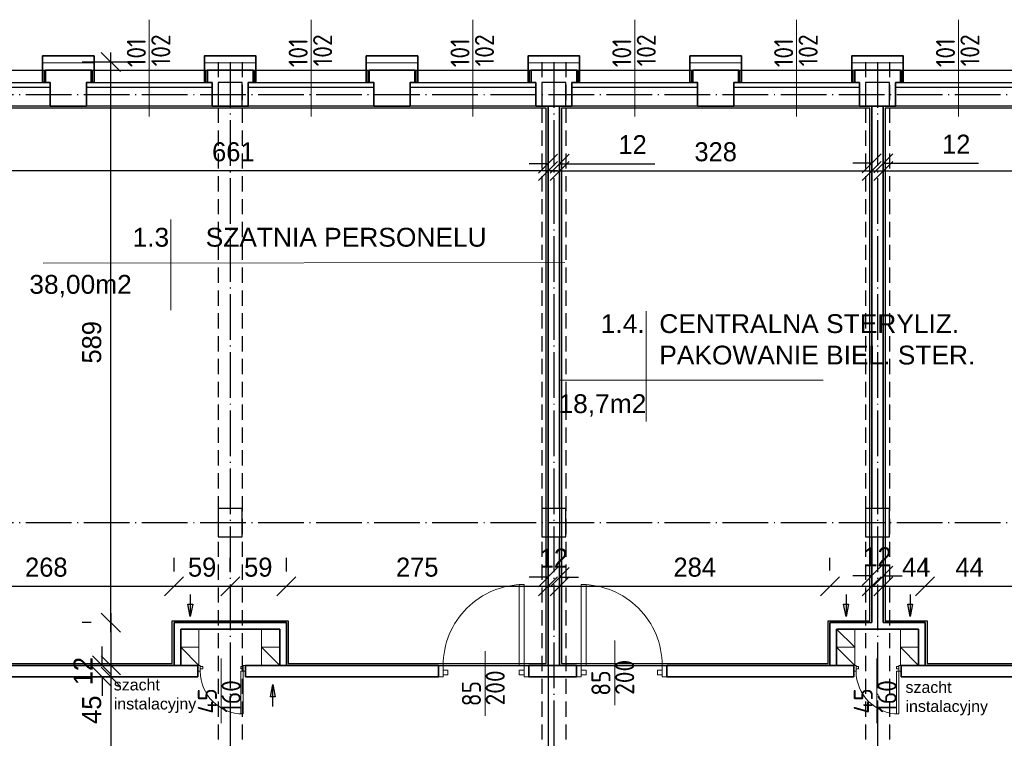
# Model space of a CAD drawing. Header units: millimetres. Extents: x -642 to 14033, y 1994 to 13520.
# Tile 9 of 72: x 1386 to 2420, y 11921 to 12676. Entities that reach past the tile are written whole.
import ezdxf

# ---------------------------------------------------------------- set-up
doc = ezdxf.new("R2010")
doc.units = ezdxf.units.MM
doc.linetypes.add('ACAD_ISO04W100', pattern=[30.5, 24, -3, 0.5, -3])
doc.linetypes.add('KRESKOWA_X2', pattern=[12, 8, -4])
for name, color, linetype, lineweight in [('drzwi', 140, 'Continuous', 13), ('KOMINY', 43, 'Continuous', 15), ('opisy drzwi', 40, 'Continuous', 13), ('opisy pom', 3, 'Continuous', 18), ('OPISY POM. 100', 150, 'Continuous', 20), ('opisy pom.50', 3, 'Continuous', 20), ('sciany', 4, 'Continuous', 35), ('słupy', 2, 'Continuous', 30), ('wymiary', 1, 'Continuous', 13), ('ściany-OCIEPLENIE', 201, 'Continuous', 9)]:
    doc.layers.add(name, color=color, linetype=linetype, lineweight=lineweight)
doc.layers.add('POWIERZCHNIA', color=123, linetype='Continuous', plot=False)
doc.styles.add('ISO', font='isocp.shx')
doc.styles.add('ROMANS', font='ROMANS')
doc.styles.add('SYSTEM', font='TXT')
doc.linetypes.add('BATTING', pattern='A,0.0001,-0.1,[134,ltypeshp.shx,S=0.1,R=0,X=-0.1,Y=0],-0.2,[134,ltypeshp.shx,S=0.1,R=180,X=0.1,Y=0],-0.1', length=0.4001)
doc.dimstyles.new('Jacek2', dxfattribs={"dimscale": 2, "dimtxt": 10, "dimasz": 10, "dimexe": 15, "dimexo": 15, "dimgap": 5, "dimtad": 1, "dimdec": 0, "dimzin": 0, "dimdsep": 46, "dimtxsty": 'Standard', "dimblk": 'OBLIQUE', "dimcen": 0, "dimdle": 5, "dimadec": 1, "dimazin": 0, "dimtfac": 1, "dimtdec": 0, "dimtofl": 0, "dimtmove": 0, "dimatfit": 3, "dimfxl": 1, "dimtolj": 1, "dimtzin": 0, "dimarcsym": 0})

# ---------------------------------------------------------------- blocks, each defined once
blk = doc.blocks.new('_OBLIQUE')
at = {"color": 0, "linetype": 'ByBlock'}
blk.add_line((-0.5, -0.5), (0.5, 0.5), dxfattribs=at)
blk = doc.blocks.new('*D16')
at = {"layer": 'Defpoints', "color": 0, "transparency": 16777216}
for p in [(1941.1, 12080.5), (1666.1, 12066.2), (1941.1, 12064.9)]:
    blk.add_point(p, dxfattribs=at)
at = {"layer": 'wymiary', "color": 0, "lineweight": -2, "transparency": 16777216}
for p, q in [((1666.1, 12096.2), (1666.1, 12110.5)), ((1941.1, 12094.9), (1941.1, 12110.5)), ((1656.1, 12080.5), (1951.1, 12080.5))]:
    blk.add_line(p, q, dxfattribs=at)
at = {"layer": 'wymiary', "color": 0, "lineweight": -2, "transparency": 16777216, "xscale": 20, "yscale": 20, "zscale": 20, "rotation": 180}
blk.add_blockref('_OBLIQUE', (1666.1, 12080.5), dxfattribs=at)
at = {"layer": 'wymiary', "color": 0, "lineweight": -2, "transparency": 16777216, "xscale": 20, "yscale": 20, "zscale": 20}
blk.add_blockref('_OBLIQUE', (1941.1, 12080.5), dxfattribs=at)
at = {"layer": 'wymiary', "color": 0, "transparency": 16777216, "insert": (1803.6, 12100.5), "char_height": 20, "attachment_point": 5}
blk.add_mtext('\\A1;275', dxfattribs=at)
blk = doc.blocks.new('*D23')
at = {"layer": 'Defpoints', "color": 0, "transparency": 16777216}
for p in [(1491.1, 11985.4), (1481.7, 11755.4), (1491.1, 11755.4)]:
    blk.add_point(p, dxfattribs=at)
at = {"layer": 'wymiary', "color": 0, "lineweight": -2, "transparency": 16777216}
for p, q in [((1481.7, 11995.4), (1481.7, 11745.4)), ((1461.1, 11985.4), (1451.7, 11985.4)), ((1461.1, 11755.4), (1451.7, 11755.4))]:
    blk.add_line(p, q, dxfattribs=at)
at = {"layer": 'wymiary', "color": 0, "lineweight": -2, "transparency": 16777216, "xscale": 20, "yscale": 20, "zscale": 20}
for p, rotation in [((1481.7, 11985.4), 90), ((1481.7, 11755.4), 270)]:
    blk.add_blockref('_OBLIQUE', p, dxfattribs=dict(at, rotation=rotation))
at = {"layer": 'wymiary', "color": 0, "transparency": 16777216, "insert": (1461.7, 11870.4), "char_height": 20, "attachment_point": 5, "rotation": 90}
blk.add_mtext('\\A1;230', dxfattribs=at)
blk = doc.blocks.new('*D4')
at = {"layer": 'Defpoints', "color": 0, "transparency": 16777216}
for p in [(1607.1, 12080.5), (1548.1, 12066.2), (1607.1, 12066.2)]:
    blk.add_point(p, dxfattribs=at)
at = {"layer": 'wymiary', "color": 0, "lineweight": -2, "transparency": 16777216}
for p, q in [((1548.1, 12096.2), (1548.1, 12110.5)), ((1607.1, 12096.2), (1607.1, 12110.5)), ((1538.1, 12080.5), (1617.1, 12080.5))]:
    blk.add_line(p, q, dxfattribs=at)
at = {"layer": 'wymiary', "color": 0, "lineweight": -2, "transparency": 16777216, "xscale": 20, "yscale": 20, "zscale": 20, "rotation": 180}
blk.add_blockref('_OBLIQUE', (1548.1, 12080.5), dxfattribs=at)
at = {"layer": 'wymiary', "color": 0, "lineweight": -2, "transparency": 16777216, "xscale": 20, "yscale": 20, "zscale": 20}
blk.add_blockref('_OBLIQUE', (1607.1, 12080.5), dxfattribs=at)
at = {"layer": 'wymiary', "color": 0, "transparency": 16777216, "insert": (1577.6, 12100.5), "char_height": 20, "attachment_point": 5}
blk.add_mtext('\\A1;59', dxfattribs=at)
blk = doc.blocks.new('*D5')
at = {"layer": 'Defpoints', "color": 0, "transparency": 16777216}
for p in [(1279.6, 12080.5), (1548.1, 12080.5), (1548.1, 12066.2)]:
    blk.add_point(p, dxfattribs=at)
at = {"layer": 'wymiary', "color": 0, "lineweight": -2, "transparency": 16777216}
for p, q in [((1548.1, 12096.2), (1548.1, 12110.5)), ((1269.6, 12080.5), (1558.1, 12080.5))]:
    blk.add_line(p, q, dxfattribs=at)
at = {"layer": 'wymiary', "color": 0, "lineweight": -2, "transparency": 16777216, "xscale": 20, "yscale": 20, "zscale": 20, "rotation": 180}
blk.add_blockref('_OBLIQUE', (1279.6, 12080.5), dxfattribs=at)
at = {"layer": 'wymiary', "color": 0, "lineweight": -2, "transparency": 16777216, "xscale": 20, "yscale": 20, "zscale": 20}
blk.add_blockref('_OBLIQUE', (1548.1, 12080.5), dxfattribs=at)
at = {"layer": 'wymiary', "color": 0, "transparency": 16777216, "insert": (1413.9, 12100.5), "char_height": 20, "attachment_point": 5}
blk.add_mtext('\\A1;268', dxfattribs=at)
blk = doc.blocks.new('*D6')
at = {"layer": 'Defpoints', "color": 0, "transparency": 16777216}
for p in [(1491.1, 11997.4), (1472.5, 11985.4), (1491.1, 11985.4)]:
    blk.add_point(p, dxfattribs=at)
at = {"layer": 'wymiary', "color": 0, "lineweight": -2, "transparency": 16777216}
for p, q in [((1472.5, 11997.4), (1472.5, 12017.4)), ((1461.1, 11997.4), (1442.5, 11997.4)), ((1461.1, 11985.4), (1442.5, 11985.4)), ((1472.5, 11985.4), (1472.5, 11965.4))]:
    blk.add_line(p, q, dxfattribs=at)
at = {"layer": 'wymiary', "color": 0, "lineweight": -2, "transparency": 16777216, "xscale": 20, "yscale": 20, "zscale": 20}
for p, rotation in [((1472.5, 11997.4), 270), ((1472.5, 11985.4), 90)]:
    blk.add_blockref('_OBLIQUE', p, dxfattribs=dict(at, rotation=rotation))
at = {"layer": 'wymiary', "color": 0, "transparency": 16777216, "insert": (1452.5, 11991.4), "char_height": 20, "attachment_point": 5, "rotation": 90}
blk.add_mtext('\\A1;12', dxfattribs=at)
blk = doc.blocks.new('*D7')
at = {"layer": 'Defpoints', "color": 0, "transparency": 16777216}
for p in [(1491.1, 12042.4), (1481.7, 11997.4), (1491.1, 11997.4)]:
    blk.add_point(p, dxfattribs=at)
at = {"layer": 'wymiary', "color": 0, "lineweight": -2, "transparency": 16777216}
for p, q in [((1481.7, 12052.4), (1481.7, 11997.4)), ((1461.1, 12042.4), (1451.7, 12042.4)), ((1461.1, 11997.4), (1451.7, 11997.4)), ((1481.7, 11997.4), (1481.7, 11924.1))]:
    blk.add_line(p, q, dxfattribs=at)
at = {"layer": 'wymiary', "color": 0, "lineweight": -2, "transparency": 16777216, "xscale": 20, "yscale": 20, "zscale": 20}
for p, rotation in [((1481.7, 12042.4), 90), ((1481.7, 11997.4), 270)]:
    blk.add_blockref('_OBLIQUE', p, dxfattribs=dict(at, rotation=rotation))
at = {"layer": 'wymiary', "color": 0, "transparency": 16777216, "insert": (1461.7, 11950.8), "char_height": 20, "attachment_point": 5, "rotation": 90}
blk.add_mtext('\\A1;45', dxfattribs=at)
blk = doc.blocks.new('*D8')
at = {"layer": 'Defpoints', "color": 0, "transparency": 16777216}
for p in [(1666.1, 12080.5), (1607.1, 12066.2), (1666.1, 12066.2)]:
    blk.add_point(p, dxfattribs=at)
at = {"layer": 'wymiary', "color": 0, "lineweight": -2, "transparency": 16777216}
for p, q in [((1607.1, 12096.2), (1607.1, 12110.5)), ((1666.1, 12096.2), (1666.1, 12110.5)), ((1597.1, 12080.5), (1676.1, 12080.5))]:
    blk.add_line(p, q, dxfattribs=at)
at = {"layer": 'wymiary', "color": 0, "lineweight": -2, "transparency": 16777216, "xscale": 20, "yscale": 20, "zscale": 20, "rotation": 180}
blk.add_blockref('_OBLIQUE', (1607.1, 12080.5), dxfattribs=at)
at = {"layer": 'wymiary', "color": 0, "lineweight": -2, "transparency": 16777216, "xscale": 20, "yscale": 20, "zscale": 20}
blk.add_blockref('_OBLIQUE', (1666.1, 12080.5), dxfattribs=at)
at = {"layer": 'wymiary', "color": 0, "transparency": 16777216, "insert": (1636.6, 12100.5), "char_height": 20, "attachment_point": 5}
blk.add_mtext('\\A1;59', dxfattribs=at)
blk = doc.blocks.new('*D62')
at = {"layer": 'Defpoints', "color": 0, "transparency": 16777216}
for p in [(2293.1, 12517), (3297.1, 12517), (3297.1, 12516.2)]:
    blk.add_point(p, dxfattribs=at)
at = {"layer": 'wymiary', "color": 0, "lineweight": -2, "transparency": 16777216}
for p, q in [((3297.1, 12546.2), (3297.1, 12547)), ((2283.1, 12517), (3307.1, 12517))]:
    blk.add_line(p, q, dxfattribs=at)
at = {"layer": 'wymiary', "color": 0, "lineweight": -2, "transparency": 16777216, "xscale": 20, "yscale": 20, "zscale": 20, "rotation": 180}
blk.add_blockref('_OBLIQUE', (2293.1, 12517), dxfattribs=at)
at = {"layer": 'wymiary', "color": 0, "lineweight": -2, "transparency": 16777216, "xscale": 20, "yscale": 20, "zscale": 20}
blk.add_blockref('_OBLIQUE', (3297.1, 12517), dxfattribs=at)
at = {"layer": 'wymiary', "color": 0, "transparency": 16777216, "insert": (2795.1, 12537), "char_height": 20, "attachment_point": 5}
blk.add_mtext('\\A1;1004', dxfattribs=at)
blk = doc.blocks.new('*D64')
at = {"layer": 'Defpoints', "color": 0, "transparency": 16777216}
for p in [(1953.1, 12518.7), (2281.1, 12518.7), (2281.1, 12517)]:
    blk.add_point(p, dxfattribs=at)
at = {"layer": 'wymiary', "color": 0, "lineweight": -2, "transparency": 16777216}
for p, q in [((1943.1, 12517), (2291.1, 12517)), ((1953.1, 12488.7), (1953.1, 12487)), ((2281.1, 12488.7), (2281.1, 12487))]:
    blk.add_line(p, q, dxfattribs=at)
at = {"layer": 'wymiary', "color": 0, "lineweight": -2, "transparency": 16777216, "xscale": 20, "yscale": 20, "zscale": 20, "rotation": 180}
blk.add_blockref('_OBLIQUE', (1953.1, 12517), dxfattribs=at)
at = {"layer": 'wymiary', "color": 0, "lineweight": -2, "transparency": 16777216, "xscale": 20, "yscale": 20, "zscale": 20}
blk.add_blockref('_OBLIQUE', (2281.1, 12517), dxfattribs=at)
at = {"layer": 'wymiary', "color": 0, "transparency": 16777216, "insert": (2117.1, 12537), "char_height": 20, "attachment_point": 5}
blk.add_mtext('\\A1;328', dxfattribs=at)
blk = doc.blocks.new('*D65')
at = {"layer": 'Defpoints', "color": 0, "transparency": 16777216}
for p in [(1941.1, 12518.7), (1953.1, 12524.6), (1953.1, 12518.7)]:
    blk.add_point(p, dxfattribs=at)
at = {"layer": 'wymiary', "color": 0, "lineweight": -2, "transparency": 16777216}
for p, q in [((1941.1, 12548.7), (1941.1, 12554.6)), ((1953.1, 12548.7), (1953.1, 12554.6)), ((1941.1, 12524.6), (1921.1, 12524.6)), ((1953.1, 12524.6), (2053.1, 12524.6))]:
    blk.add_line(p, q, dxfattribs=at)
at = {"layer": 'wymiary', "color": 0, "lineweight": -2, "transparency": 16777216, "xscale": 20, "yscale": 20, "zscale": 20}
blk.add_blockref('_OBLIQUE', (1941.1, 12524.6), dxfattribs=at)
at = {"layer": 'wymiary', "color": 0, "lineweight": -2, "transparency": 16777216, "xscale": 20, "yscale": 20, "zscale": 20, "rotation": 180}
blk.add_blockref('_OBLIQUE', (1953.1, 12524.6), dxfattribs=at)
at = {"layer": 'wymiary', "color": 0, "transparency": 16777216, "insert": (2029.8, 12544.6), "char_height": 20, "attachment_point": 5}
blk.add_mtext('\\A1;12', dxfattribs=at)
blk = doc.blocks.new('*D66')
at = {"layer": 'Defpoints', "color": 0, "transparency": 16777216}
for p in [(2281.1, 12518.7), (2293.1, 12525.1), (2293.1, 12518.7)]:
    blk.add_point(p, dxfattribs=at)
at = {"layer": 'wymiary', "color": 0, "lineweight": -2, "transparency": 16777216}
for p, q in [((2281.1, 12548.7), (2281.1, 12555.1)), ((2293.1, 12548.7), (2293.1, 12555.1)), ((2281.1, 12525.1), (2261.1, 12525.1)), ((2293.1, 12525.1), (2393.1, 12525.1))]:
    blk.add_line(p, q, dxfattribs=at)
at = {"layer": 'wymiary', "color": 0, "lineweight": -2, "transparency": 16777216, "xscale": 20, "yscale": 20, "zscale": 20}
blk.add_blockref('_OBLIQUE', (2281.1, 12525.1), dxfattribs=at)
at = {"layer": 'wymiary', "color": 0, "lineweight": -2, "transparency": 16777216, "xscale": 20, "yscale": 20, "zscale": 20, "rotation": 180}
blk.add_blockref('_OBLIQUE', (2293.1, 12525.1), dxfattribs=at)
at = {"layer": 'wymiary', "color": 0, "transparency": 16777216, "insert": (2369.8, 12545.1), "char_height": 20, "attachment_point": 5}
blk.add_mtext('\\A1;12', dxfattribs=at)
blk = doc.blocks.new('*D87')
at = {"layer": 'Defpoints', "color": 0, "transparency": 16777216}
for p in [(1481.7, 12631.4), (1548.1, 12631.4), (1491.1, 12042.4)]:
    blk.add_point(p, dxfattribs=at)
at = {"layer": 'wymiary', "color": 0, "lineweight": -2, "transparency": 16777216}
for p, q in [((1481.7, 12032.4), (1481.7, 12641.4)), ((1518.1, 12631.4), (1451.7, 12631.4)), ((1461.1, 12042.4), (1451.7, 12042.4))]:
    blk.add_line(p, q, dxfattribs=at)
at = {"layer": 'wymiary', "color": 0, "lineweight": -2, "transparency": 16777216, "xscale": 20, "yscale": 20, "zscale": 20}
for p, rotation in [((1481.7, 12631.4), 90), ((1481.7, 12042.4), 270)]:
    blk.add_blockref('_OBLIQUE', p, dxfattribs=dict(at, rotation=rotation))
at = {"layer": 'wymiary', "color": 0, "transparency": 16777216, "insert": (1461.7, 12336.9), "char_height": 20, "attachment_point": 5, "rotation": 90}
blk.add_mtext('\\A1;589', dxfattribs=at)
blk = doc.blocks.new('*D89')
at = {"layer": 'Defpoints', "color": 0, "transparency": 16777216}
for p in [(1953.1, 12090.1), (1941.1, 12080.5), (1953.1, 12080.5)]:
    blk.add_point(p, dxfattribs=at)
at = {"layer": 'wymiary', "color": 0, "lineweight": -2, "transparency": 16777216}
for p, q in [((1941.1, 12110.5), (1941.1, 12120.1)), ((1953.1, 12110.5), (1953.1, 12120.1)), ((1941.1, 12090.1), (1921.1, 12090.1)), ((1953.1, 12090.1), (1973.1, 12090.1))]:
    blk.add_line(p, q, dxfattribs=at)
at = {"layer": 'wymiary', "color": 0, "lineweight": -2, "transparency": 16777216, "xscale": 20, "yscale": 20, "zscale": 20}
blk.add_blockref('_OBLIQUE', (1941.1, 12090.1), dxfattribs=at)
at = {"layer": 'wymiary', "color": 0, "lineweight": -2, "transparency": 16777216, "xscale": 20, "yscale": 20, "zscale": 20, "rotation": 180}
blk.add_blockref('_OBLIQUE', (1953.1, 12090.1), dxfattribs=at)
at = {"layer": 'wymiary', "color": 0, "transparency": 16777216, "insert": (1947.1, 12110.1), "char_height": 20, "attachment_point": 5}
blk.add_mtext('\\A1;12', dxfattribs=at)
blk = doc.blocks.new('*D90')
at = {"layer": 'Defpoints', "color": 0, "transparency": 16777216}
for p in [(1953.1, 12080.5), (2237.1, 12080.5), (2237.1, 12067.1)]:
    blk.add_point(p, dxfattribs=at)
at = {"layer": 'wymiary', "color": 0, "lineweight": -2, "transparency": 16777216}
for p, q in [((2237.1, 12097.1), (2237.1, 12110.5)), ((1943.1, 12080.5), (2247.1, 12080.5))]:
    blk.add_line(p, q, dxfattribs=at)
at = {"layer": 'wymiary', "color": 0, "lineweight": -2, "transparency": 16777216, "xscale": 20, "yscale": 20, "zscale": 20, "rotation": 180}
blk.add_blockref('_OBLIQUE', (1953.1, 12080.5), dxfattribs=at)
at = {"layer": 'wymiary', "color": 0, "lineweight": -2, "transparency": 16777216, "xscale": 20, "yscale": 20, "zscale": 20}
blk.add_blockref('_OBLIQUE', (2237.1, 12080.5), dxfattribs=at)
at = {"layer": 'wymiary', "color": 0, "transparency": 16777216, "insert": (2095.1, 12100.5), "char_height": 20, "attachment_point": 5}
blk.add_mtext('\\A1;284', dxfattribs=at)
blk = doc.blocks.new('*D91')
at = {"layer": 'Defpoints', "color": 0, "transparency": 16777216}
for p in [(2281.1, 12080.5), (2237.1, 12067.1), (2281.1, 12067.1)]:
    blk.add_point(p, dxfattribs=at)
at = {"layer": 'wymiary', "color": 0, "lineweight": -2, "transparency": 16777216}
for p, q in [((2237.1, 12097.1), (2237.1, 12110.5)), ((2281.1, 12097.1), (2281.1, 12110.5)), ((2227.1, 12080.5), (2281.1, 12080.5)), ((2281.1, 12080.5), (2354.5, 12080.5))]:
    blk.add_line(p, q, dxfattribs=at)
at = {"layer": 'wymiary', "color": 0, "lineweight": -2, "transparency": 16777216, "xscale": 20, "yscale": 20, "zscale": 20, "rotation": 180}
blk.add_blockref('_OBLIQUE', (2237.1, 12080.5), dxfattribs=at)
at = {"layer": 'wymiary', "color": 0, "lineweight": -2, "transparency": 16777216, "xscale": 20, "yscale": 20, "zscale": 20}
blk.add_blockref('_OBLIQUE', (2281.1, 12080.5), dxfattribs=at)
at = {"layer": 'wymiary', "color": 0, "transparency": 16777216, "insert": (2327.8, 12100.5), "char_height": 20, "attachment_point": 5}
blk.add_mtext('\\A1;44', dxfattribs=at)
blk = doc.blocks.new('*D92')
at = {"layer": 'Defpoints', "color": 0, "transparency": 16777216}
for p in [(2293.1, 12091.5), (2281.1, 12067.1), (2293.1, 12067.1)]:
    blk.add_point(p, dxfattribs=at)
at = {"layer": 'wymiary', "color": 0, "lineweight": -2, "transparency": 16777216}
for p, q in [((2281.1, 12097.1), (2281.1, 12121.5)), ((2293.1, 12097.1), (2293.1, 12121.5)), ((2281.1, 12091.5), (2261.1, 12091.5)), ((2293.1, 12091.5), (2313.1, 12091.5))]:
    blk.add_line(p, q, dxfattribs=at)
at = {"layer": 'wymiary', "color": 0, "lineweight": -2, "transparency": 16777216, "xscale": 20, "yscale": 20, "zscale": 20}
blk.add_blockref('_OBLIQUE', (2281.1, 12091.5), dxfattribs=at)
at = {"layer": 'wymiary', "color": 0, "lineweight": -2, "transparency": 16777216, "xscale": 20, "yscale": 20, "zscale": 20, "rotation": 180}
blk.add_blockref('_OBLIQUE', (2293.1, 12091.5), dxfattribs=at)
at = {"layer": 'wymiary', "color": 0, "transparency": 16777216, "insert": (2287.1, 12111.5), "char_height": 20, "attachment_point": 5}
blk.add_mtext('\\A1;12', dxfattribs=at)
blk = doc.blocks.new('*D93')
at = {"layer": 'Defpoints', "color": 0, "transparency": 16777216}
for p in [(2337.1, 12080.5), (2293.1, 12067.1), (2337.1, 12067.1)]:
    blk.add_point(p, dxfattribs=at)
at = {"layer": 'wymiary', "color": 0, "lineweight": -2, "transparency": 16777216}
for p, q in [((2293.1, 12097.1), (2293.1, 12110.5)), ((2337.1, 12097.1), (2337.1, 12110.5)), ((2283.1, 12080.5), (2337.1, 12080.5)), ((2337.1, 12080.5), (2410.5, 12080.5))]:
    blk.add_line(p, q, dxfattribs=at)
at = {"layer": 'wymiary', "color": 0, "lineweight": -2, "transparency": 16777216, "xscale": 20, "yscale": 20, "zscale": 20, "rotation": 180}
blk.add_blockref('_OBLIQUE', (2293.1, 12080.5), dxfattribs=at)
at = {"layer": 'wymiary', "color": 0, "lineweight": -2, "transparency": 16777216, "xscale": 20, "yscale": 20, "zscale": 20}
blk.add_blockref('_OBLIQUE', (2337.1, 12080.5), dxfattribs=at)
at = {"layer": 'wymiary', "color": 0, "transparency": 16777216, "insert": (2383.8, 12100.5), "char_height": 20, "attachment_point": 5}
blk.add_mtext('\\A1;44', dxfattribs=at)
blk = doc.blocks.new('*D94')
at = {"layer": 'Defpoints', "color": 0, "transparency": 16777216}
for p in [(2809.1, 12080.5), (2337.1, 12067.1), (2809.1, 12067.1)]:
    blk.add_point(p, dxfattribs=at)
at = {"layer": 'wymiary', "color": 0, "lineweight": -2, "transparency": 16777216}
for p, q in [((2337.1, 12097.1), (2337.1, 12110.5)), ((2809.1, 12097.1), (2809.1, 12110.5)), ((2327.1, 12080.5), (2819.1, 12080.5))]:
    blk.add_line(p, q, dxfattribs=at)
at = {"layer": 'wymiary', "color": 0, "lineweight": -2, "transparency": 16777216, "xscale": 20, "yscale": 20, "zscale": 20, "rotation": 180}
blk.add_blockref('_OBLIQUE', (2337.1, 12080.5), dxfattribs=at)
at = {"layer": 'wymiary', "color": 0, "lineweight": -2, "transparency": 16777216, "xscale": 20, "yscale": 20, "zscale": 20}
blk.add_blockref('_OBLIQUE', (2809.1, 12080.5), dxfattribs=at)
at = {"layer": 'wymiary', "color": 0, "transparency": 16777216, "insert": (2573.1, 12100.5), "char_height": 20, "attachment_point": 5}
blk.add_mtext('\\A1;472', dxfattribs=at)
blk = doc.blocks.new('*D222')
at = {"layer": 'Defpoints', "color": 0, "transparency": 16777216}
for p in [(1279.6, 12517), (1941.1, 12517), (1279.6, 11302)]:
    blk.add_point(p, dxfattribs=at)
at = {"layer": 'wymiary', "color": 0, "lineweight": -2, "transparency": 16777216}
for p, q in [((1279.6, 12487), (1279.6, 11272)), ((1941.1, 12487), (1941.1, 11272)), ((1951.1, 11302), (1269.6, 11302))]:
    blk.add_line(p, q, dxfattribs=at)
at = {"layer": 'wymiary', "color": 0, "lineweight": -2, "transparency": 16777216, "xscale": 20, "yscale": 20, "zscale": 20, "rotation": 180}
blk.add_blockref('_OBLIQUE', (1279.6, 11302), dxfattribs=at)
at = {"layer": 'wymiary', "color": 0, "lineweight": -2, "transparency": 16777216, "xscale": 20, "yscale": 20, "zscale": 20}
blk.add_blockref('_OBLIQUE', (1941.1, 11302), dxfattribs=at)
at = {"layer": 'wymiary', "color": 0, "transparency": 16777216, "insert": (1610.4, 11322), "char_height": 20, "attachment_point": 5}
blk.add_mtext('\\A1;661', dxfattribs=at)
blk = doc.blocks.new('*D223')
at = {"layer": 'Defpoints', "color": 0, "transparency": 16777216}
for p in [(1279.6, 12517), (1279.6, 12517), (1941.1, 12518.7)]:
    blk.add_point(p, dxfattribs=at)
at = {"layer": 'wymiary', "color": 0, "lineweight": -2, "transparency": 16777216}
for p, q in [((1951.1, 12517), (1269.6, 12517)), ((1279.6, 12487), (1279.6, 12487)), ((1941.1, 12488.7), (1941.1, 12487))]:
    blk.add_line(p, q, dxfattribs=at)
at = {"layer": 'wymiary', "color": 0, "lineweight": -2, "transparency": 16777216, "xscale": 20, "yscale": 20, "zscale": 20, "rotation": 180}
blk.add_blockref('_OBLIQUE', (1279.6, 12517), dxfattribs=at)
at = {"layer": 'wymiary', "color": 0, "lineweight": -2, "transparency": 16777216, "xscale": 20, "yscale": 20, "zscale": 20}
blk.add_blockref('_OBLIQUE', (1941.1, 12517), dxfattribs=at)
at = {"layer": 'wymiary', "color": 0, "transparency": 16777216, "insert": (1610.4, 12537), "char_height": 20, "attachment_point": 5}
blk.add_mtext('\\A1;661', dxfattribs=at)

msp = doc.modelspace()

# ---------------------------------------------------------------- linework, layer by layer
at = {"linetype": 'KRESKOWA_X2', "ltscale": 2}
for p, q in [((1594.6, 12631.4), (1594.6, 11259.9)), ((1619.6, 12631.4), (1619.6, 11259.9)), ((1934.6, 12631.4), (1934.6, 11259.9)), ((1959.6, 12631.4), (1959.6, 11259.9)), ((2274.6, 12631.4), (2274.6, 11259.9)), ((2299.6, 12631.4), (2299.6, 11259.9))]:
    msp.add_line(p, q, dxfattribs=at)
at = {"linetype": 'ACAD_ISO04W100', "ltscale": 2}
for p, q in [((1607.1, 12631.4), (1607.1, 11033.7)), ((1947.1, 12631.4), (1947.1, 11033.7)), ((2287.1, 12631.4), (2287.1, 11033.7)), ((477.4, 12597.4), (13301.1, 12597.4)), ((477.4, 12147.4), (13301.1, 12147.4))]:
    msp.add_line(p, q, dxfattribs=at)
for p, q in [((768.6, 12622.9), (8107.4, 12622.9)), ((1286.1, 12609.9), (1418.1, 12609.9)), ((1456.1, 12609.9), (1588.1, 12609.9)), ((1626.1, 12609.9), (1758.1, 12609.9)), ((1796.1, 12609.9), (1928.1, 12609.9)), ((1966.1, 12609.9), (2098.1, 12609.9)), ((2136.1, 12609.9), (2268.1, 12609.9)), ((2306.1, 12609.9), (2438.1, 12609.9)), ((1286.1, 12604.9), (1418.1, 12604.9)), ((1456.1, 12604.9), (1588.1, 12604.9)), ((1626.1, 12604.9), (1758.1, 12604.9)), ((1796.1, 12604.9), (1928.1, 12604.9)), ((1966.1, 12604.9), (2098.1, 12604.9)), ((2136.1, 12604.9), (2268.1, 12604.9)), ((2306.1, 12604.9), (2438.1, 12604.9))]:
    msp.add_line(p, q)
at = {"layer": 'drzwi'}
for points in [[(1915.8, 11997.4, 0), (1910.8, 11997.4, 0), (1910.8, 12082.3, 0), (1915.8, 12082.4, 0), (1915.8, 11997.4, 0)], [(1975.9, 11997.4, 0), (1980.9, 11997.4, 0), (1980.9, 12082.3, 0), (1975.9, 12082.4, 0), (1975.9, 11997.4, 0)], [(1575.7, 11997.4, 0), (1573.2, 11997.4, 0), (1573.2, 11991.4, 0), (1575.7, 11991.4, 0), (1575.7, 11997.4, 0)], [(1575.7, 11996.4, 0), (1578.2, 11996.4, 0), (1578.2, 11993.9, 0), (1575.7, 11993.9, 0), (1575.7, 11996.4, 0)], [(1620.6, 11996.4, 0), (1618.1, 11996.4, 0), (1618.1, 11993.9, 0), (1620.6, 11993.9, 0), (1620.6, 11996.4, 0)], [(1620.6, 11991.4, 0), (1618.1, 11991.4, 0), (1618.1, 11946.5, 0), (1620.6, 11946.5, 0), (1620.6, 11991.4, 0)], [(1620.6, 11997.4, 0), (1623.1, 11997.4, 0), (1623.1, 11991.4, 0), (1620.6, 11991.4, 0), (1620.6, 11997.4, 0)], [(1830.8, 11985.4, 0), (1825.8, 11985.4, 0), (1825.8, 11997.4, 0), (1830.8, 11997.4, 0), (1830.8, 11985.4, 0)], [(1830.8, 11987.4, 0), (1835.8, 11987.4, 0), (1835.8, 11992.4, 0), (1830.8, 11992.4, 0), (1830.8, 11987.4, 0)], [(1915.8, 11987.4, 0), (1910.8, 11987.4, 0), (1910.8, 11992.4, 0), (1915.8, 11992.4, 0), (1915.8, 11987.4, 0)], [(1915.8, 11985.4, 0), (1920.8, 11985.4, 0), (1920.8, 11997.4, 0), (1915.8, 11997.4, 0), (1915.8, 11985.4, 0)], [(1975.9, 11985.4, 0), (1970.9, 11985.4, 0), (1970.9, 11997.4, 0), (1975.9, 11997.4, 0), (1975.9, 11985.4, 0)], [(1975.9, 11987.4, 0), (1980.9, 11987.4, 0), (1980.9, 11992.4, 0), (1975.9, 11992.4, 0), (1975.9, 11987.4, 0)], [(2060.9, 11987.4, 0), (2055.9, 11987.4, 0), (2055.9, 11992.4, 0), (2060.9, 11992.4, 0), (2060.9, 11987.4, 0)], [(2060.9, 11985.4, 0), (2065.9, 11985.4, 0), (2065.9, 11997.4, 0), (2060.9, 11997.4, 0), (2060.9, 11985.4, 0)], [(2264.6, 11997.4, 0), (2262.1, 11997.4, 0), (2262.1, 11991.4, 0), (2264.6, 11991.4, 0), (2264.6, 11997.4, 0)], [(2264.6, 11996.4, 0), (2267.1, 11996.4, 0), (2267.1, 11993.9, 0), (2264.6, 11993.9, 0), (2264.6, 11996.4, 0)], [(2309.6, 11996.4, 0), (2307.1, 11996.4, 0), (2307.1, 11993.9, 0), (2309.6, 11993.9, 0), (2309.6, 11996.4, 0)], [(2309.6, 11991.4, 0), (2307.1, 11991.4, 0), (2307.1, 11946.5, 0), (2309.6, 11946.5, 0), (2309.6, 11991.4, 0)], [(2309.6, 11997.4, 0), (2312.1, 11997.4, 0), (2312.1, 11991.4, 0), (2309.6, 11991.4, 0), (2309.6, 11997.4, 0)]]:
    msp.add_polyline3d(points, dxfattribs=at)
for centre, radius, start, end in [((1915.8, 11997.4), 85, 89.9997, 180), ((1975.9, 11997.4), 85, 0.001, 90.0014), ((1620.6, 11991.4), 45, 180, 270), ((2309.6, 11991.4), 45, 180, 270)]:
    msp.add_arc(centre, radius, start, end, dxfattribs=at)
at = {"layer": 'KOMINY'}
for p, q in [((2244.1, 12035.4), (2263.1, 12016.4)), ((1555.1, 12016.4), (1574.1, 11997.4)), ((1640.1, 12016.4), (1659.1, 11997.4)), ((2244.1, 12016.4), (2263.1, 11997.4)), ((2311.1, 12016.4), (2330.1, 11997.4))]:
    msp.add_line(p, q, dxfattribs=at)
at = {"layer": 'KOMINY', "lineweight": 30}
for points in [[(1565.2, 12072), (1565.2, 12048.8), (1562.7, 12061.9), (1567.8, 12061.9), (1565.2, 12048.8)], [(2254, 12072), (2254, 12048.8), (2251.4, 12061.9), (2256.6, 12061.9), (2254, 12048.8)], [(2321.5, 12072), (2321.5, 12048.8), (2318.9, 12061.9), (2324, 12061.9), (2321.5, 12048.8)], [(1651.9, 11954.3), (1651.9, 11977.5), (1654.4, 11964.4), (1649.3, 11964.4), (1651.9, 11977.5)]]:
    msp.add_lwpolyline(points, dxfattribs=at)
at = {"layer": 'KOMINY'}
for points in [[(1555.1, 12016.4), (1574.1, 12016.4), (1574.1, 12035.4), (1555.1, 12035.4)], [(1640.1, 12016.4), (1659.1, 12016.4), (1659.1, 12035.4), (1640.1, 12035.4)], [(2244.1, 12016.4), (2263.1, 12016.4), (2263.1, 12035.4), (2244.1, 12035.4)], [(2311.1, 12016.4), (2330.1, 12016.4), (2330.1, 12035.4), (2311.1, 12035.4)], [(1555.1, 11997.4), (1574.1, 11997.4), (1574.1, 12016.4), (1555.1, 12016.4)], [(1640.1, 11997.4), (1659.1, 11997.4), (1659.1, 12016.4), (1640.1, 12016.4)], [(2244.1, 11997.4), (2263.1, 11997.4), (2263.1, 12016.4), (2244.1, 12016.4)], [(2311.1, 11997.4), (2330.1, 11997.4), (2330.1, 12016.4), (2311.1, 12016.4)]]:
    msp.add_lwpolyline(points, close=True, dxfattribs=at)
at = {"layer": 'opisy drzwi'}
for p, q in [((1522.1, 12574.1), (1522.1, 12675.9)), ((1692.1, 12574.1), (1692.1, 12675.9)), ((1862.1, 12574.1), (1862.1, 12675.9)), ((2032.1, 12574.1), (2032.1, 12675.9)), ((2202.1, 12574.1), (2202.1, 12675.9)), ((2372.1, 12574.1), (2372.1, 12675.9)), ((2011, 11955.6), (2011, 12023.5)), ((1874.9, 11944.5), (1874.9, 12012.4)), ((1597.6, 11936.8), (1597.6, 12004.6)), ((2286.5, 11936.8), (2286.5, 12004.6))]:
    msp.add_line(p, q, dxfattribs=at)
at = {"layer": 'opisy pom'}
for p, q in [((2044.2, 12253.8), (2044.2, 12369.5)), ((1952.2, 12297.2), (2229.9, 12297.2))]:
    msp.add_line(p, q, dxfattribs=at)
at = {"layer": 'opisy pom.50'}
for p, q in [((1544.8, 12466.1), (1544.8, 12370.7)), ((1410.6, 12420.2), (1958.8, 12420.6))]:
    msp.add_line(p, q, dxfattribs=at)
at = {"layer": 'POWIERZCHNIA'}
for points in [[(1279.6, 11997.4), (1548.1, 11997.4), (1548.1, 12042.4), (1666.1, 12042.4), (1666.1, 11997.4), (1941.1, 11997.4), (1941.1, 12584.9), (1279.6, 12584.9), (1279.6, 11997.4)], [(1953.1, 11997.4), (2237.1, 11997.4), (2237.1, 12042.4), (2281.1, 12042.4), (2281.1, 12584.9), (1953.1, 12584.9), (1953.1, 11997.4)], [(2293.1, 12042.4), (2337.1, 12042.4), (2337.1, 11997.4), (2809.1, 11997.4), (2809.1, 12042.4), (3145.1, 12042.4), (3145.1, 11997.4), (3297.1, 11997.4), (3297.1, 12584.9), (2293.1, 12584.9), (2293.1, 12042.4)]]:
    msp.add_lwpolyline(points, dxfattribs=at)
for points in [[(1281.6, 11999.4), (1546.1, 11999.4), (1546.1, 12044.4), (1668.1, 12044.4), (1668.1, 11999.4), (1939.1, 11999.4), (1939.1, 12582.9), (1281.6, 12582.9)], [(1955.1, 11999.4), (2235.1, 11999.4), (2235.1, 12044.4), (2279.1, 12044.4), (2279.1, 12582.9), (1955.1, 12582.9)], [(2295.1, 12044.4), (2339.1, 12044.4), (2339.1, 11999.4), (2807.1, 11999.4), (2807.1, 12044.4), (3147.1, 12044.4), (3147.1, 11999.4), (3295.1, 11999.4), (3295.1, 12582.9), (2295.1, 12582.9)]]:
    msp.add_lwpolyline(points, close=True, dxfattribs=at)
at = {"layer": 'sciany'}
for p, q in [((1941.1, 12584.9), (1941.1, 12162.4)), ((1953.1, 12584.9), (1953.1, 12162.4)), ((2281.1, 12584.9), (2281.1, 12162.4)), ((2293.1, 12584.9), (2293.1, 12228)), ((2293.1, 12228), (2293.1, 12162.4)), ((1941.1, 12132.4), (1941.1, 11997.4)), ((1953.1, 12132.4), (1953.1, 11997.4)), ((2281.1, 12132.4), (2281.1, 12042.4)), ((2293.1, 12132.4), (2293.1, 12042.4)), ((1548.1, 12042.4), (1666.1, 12042.4)), ((1548.1, 11997.4), (1548.1, 12042.4)), ((1666.1, 12042.4), (1666.1, 11997.4)), ((2237.1, 12042.4), (2281.1, 12042.4)), ((2237.1, 11997.4), (2237.1, 12042.4)), ((2293.1, 12042.4), (2337.1, 12042.4)), ((2337.1, 12042.4), (2337.1, 11997.4)), ((1555.1, 12035.4), (1613.1, 12035.4)), ((1555.1, 11997.4), (1555.1, 12035.4)), ((1613.1, 12035.4), (1659.1, 12035.4)), ((1659.1, 12035.4), (1659.1, 11997.4)), ((2244.1, 12035.4), (2274.1, 12035.4)), ((2244.1, 11997.4), (2244.1, 12035.4)), ((2274.1, 12035.4), (2330.1, 12035.4)), ((2330.1, 12035.4), (2330.1, 11997.4)), ((1189.6, 11997.4), (1573.2, 11997.4)), ((1573.2, 11997.4), (1491.1, 11997.4)), ((1723.1, 11997.4), (1623.2, 11997.4)), ((1623.2, 11997.4), (1825.8, 11997.4)), ((1825.8, 11997.4), (1825.8, 11985.4)), ((1920.8, 11997.4), (1970.9, 11997.4)), ((1920.8, 11997.4), (1920.8, 11985.4)), ((1970.9, 11997.4), (1970.9, 11985.4)), ((2065.9, 11997.4), (2262.1, 11997.4)), ((2065.9, 11997.4), (2065.9, 11985.4)), ((2262.1, 11997.4), (2161.1, 11997.4)), ((2312.1, 11997.4), (2709.1, 11997.4)), ((1189.6, 11985.4), (1573.2, 11985.4)), ((1623.2, 11985.4), (1825.8, 11985.4)), ((1920.8, 11985.4), (1970.9, 11985.4)), ((2065.9, 11985.4), (2262.1, 11985.4)), ((2312.1, 11985.4), (2709.1, 11985.4))]:
    msp.add_line(p, q, dxfattribs=at)
for points in [[(1413.1, 12609.9), (1410.1, 12609.9), (1410.1, 12637.9), (1464.1, 12637.9), (1464.1, 12609.9), (1461.1, 12609.9)], [(1583.1, 12609.9), (1580.1, 12609.9), (1580.1, 12637.9), (1634.1, 12637.9), (1634.1, 12609.9), (1631.1, 12609.9)], [(1753.1, 12609.9), (1750.1, 12609.9), (1750.1, 12637.9), (1804.1, 12637.9), (1804.1, 12609.9), (1801.1, 12609.9)], [(1923.1, 12609.9), (1920.1, 12609.9), (1920.1, 12637.9), (1974.1, 12637.9), (1974.1, 12609.9), (1971.1, 12609.9)], [(2093.1, 12609.9), (2090.1, 12609.9), (2090.1, 12637.9), (2144.1, 12637.9), (2144.1, 12609.9), (2141.1, 12609.9)], [(2263.1, 12609.9), (2260.1, 12609.9), (2260.1, 12637.9), (2314.1, 12637.9), (2314.1, 12609.9), (2311.1, 12609.9)], [(1418.1, 12584.9), (1456.1, 12584.9), (1456.1, 12609.9), (1461.1, 12609.9), (1461.1, 12622.9), (1413.1, 12622.9), (1413.1, 12609.9), (1418.1, 12609.9), (1418.1, 12584.9)], [(1588.1, 12584.9), (1626.1, 12584.9), (1626.1, 12609.9), (1631.1, 12609.9), (1631.1, 12622.9), (1583.1, 12622.9), (1583.1, 12609.9), (1588.1, 12609.9), (1588.1, 12584.9)], [(1758.1, 12584.9), (1796.1, 12584.9), (1796.1, 12609.9), (1801.1, 12609.9), (1801.1, 12622.9), (1753.1, 12622.9), (1753.1, 12609.9), (1758.1, 12609.9), (1758.1, 12584.9)], [(1928.1, 12584.9), (1966.1, 12584.9), (1966.1, 12609.9), (1971.1, 12609.9), (1971.1, 12622.9), (1923.1, 12622.9), (1923.1, 12609.9), (1928.1, 12609.9), (1928.1, 12584.9)], [(2098.1, 12584.9), (2136.1, 12584.9), (2136.1, 12609.9), (2141.1, 12609.9), (2141.1, 12622.9), (2093.1, 12622.9), (2093.1, 12609.9), (2098.1, 12609.9), (2098.1, 12584.9)], [(2268.1, 12584.9), (2306.1, 12584.9), (2306.1, 12609.9), (2311.1, 12609.9), (2311.1, 12622.9), (2263.1, 12622.9), (2263.1, 12609.9), (2268.1, 12609.9), (2268.1, 12584.9)], [(1573.2, 11997.4), (1573.2, 11985.4)], [(1623.2, 11997.4), (1623.2, 11985.4)], [(2262.1, 11997.4), (2262.1, 11985.4)], [(2312.1, 11997.4), (2312.1, 11985.4)]]:
    msp.add_lwpolyline(points, dxfattribs=at)
at = {"layer": 'słupy'}
for points in [[(1594.6, 12584.9), (1619.6, 12584.9), (1619.6, 12609.9), (1594.6, 12609.9)], [(1934.6, 12584.9), (1959.6, 12584.9), (1959.6, 12609.9), (1934.6, 12609.9)], [(2274.6, 12584.9), (2299.6, 12584.9), (2299.6, 12609.9), (2274.6, 12609.9)], [(1594.6, 12132.4), (1619.6, 12132.4), (1619.6, 12162.4), (1594.6, 12162.4)], [(1934.6, 12132.4), (1959.6, 12132.4), (1959.6, 12162.4), (1934.6, 12162.4)], [(2274.6, 12132.4), (2299.6, 12132.4), (2299.6, 12162.4), (2274.6, 12162.4)]]:
    msp.add_lwpolyline(points, close=True, dxfattribs=at)
at = {"layer": 'ściany-OCIEPLENIE', "linetype": 'BATTING', "ltscale": 14}
for p, q in [((1464.1, 12630.4), (1410.1, 12630.4)), ((1634.1, 12630.4), (1580.1, 12630.4)), ((1804.1, 12630.4), (1750.1, 12630.4)), ((1974.1, 12630.4), (1920.1, 12630.4)), ((2144.1, 12630.4), (2090.1, 12630.4)), ((2314.1, 12630.4), (2260.1, 12630.4))]:
    msp.add_line(p, q, dxfattribs=at)
at = {"layer": 'ściany-OCIEPLENIE', "linetype": 'BATTING', "ltscale": 3}
for p, q in [((1411.6, 12609.9), (1411.6, 12622.9)), ((1462.6, 12609.9), (1462.6, 12622.9)), ((1581.6, 12609.9), (1581.6, 12622.9)), ((1632.6, 12609.9), (1632.6, 12622.9)), ((1751.6, 12609.9), (1751.6, 12622.9)), ((1802.6, 12609.9), (1802.6, 12622.9)), ((1921.6, 12609.9), (1921.6, 12622.9)), ((1972.6, 12609.9), (1972.6, 12622.9)), ((2091.6, 12609.9), (2091.6, 12622.9)), ((2142.6, 12609.9), (2142.6, 12622.9)), ((2261.6, 12609.9), (2261.6, 12622.9)), ((2312.6, 12609.9), (2312.6, 12622.9))]:
    msp.add_line(p, q, dxfattribs=at)

# ---------------------------------------------------------------- texts
at = {"layer": 'opisy drzwi', "style": 'ISO'}
for s, p in [('102', (1544.2, 12626.9)), ('102', (1714.2, 12626.9)), ('102', (1884.2, 12626.9)), ('102', (2054.2, 12626.9)), ('102', (2224.2, 12626.9)), ('102', (2394.2, 12626.9)), ('101', (1518.5, 12626)), ('101', (1688.5, 12626)), ('101', (1858.5, 12626)), ('101', (2028.5, 12626)), ('101', (2198.5, 12626)), ('101', (2368.5, 12626)), ('200', (2031.5, 11966.4)), ('200', (1895.5, 11955.3)), ('160', (1618.1, 11947.6)), ('85', (2006.5, 11965.5)), ('160', (2307.1, 11947.6)), ('85', (1870.5, 11954.4)), ('45', (1593.1, 11946.7)), ('45', (2282.1, 11946.7))]:
    msp.add_text(s, height=20, rotation=90, dxfattribs=at).set_placement(p)
at = {"layer": 'opisy pom', "char_height": 19.8, "attachment_point": 1, "style": 'SYSTEM'}
for s, insert in [('{\\fArial|b0|i0|c238|p34;1.3     SZATNIA PERSONELU}', (1504.5, 12457.2)), ('{\\fArial|b0|i0|c238|p34;38,00m2  }', (1396.1, 12407.7)), ('{\\fArial|b0|i0|c238|p34;1.4.  CENTRALNA STERYLIZ.\\P        PAKOWANIE BIEL. STER.}', (1996.4, 12366.4)), ('{\\fArial|b0|i0|c238|p34;18,7m2  }', (1952, 12282.3))]:
    msp.add_mtext(s, dxfattribs=dict(at, insert=insert))
at = {"layer": 'OPISY POM. 100', "char_height": 12, "attachment_point": 1, "style": 'ROMANS'}
for insert in [(1484.8, 11983.1), (2316.5, 11980.5)]:
    msp.add_mtext('{\\fArial|b0|i0|c238|p34;szacht\\Pinstalacyjny}', dxfattribs=dict(at, insert=insert))

# ---------------------------------------------------------------- dimensions: what is measured, and where the dimension line sits
at = {"layer": 'wymiary'}
for base, p1, p2, picture, middle in [((1481.7, 12631.4), (1491.1, 12042.4), (1548.1, 12631.4), '*D87', (1461.7, 12336.9)), ((1481.7, 11997.4), (1491.1, 12042.4), (1491.1, 11997.4), '*D7', (1461.7, 11950.8)), ((1481.7, 11755.4), (1491.1, 11985.4), (1491.1, 11755.4), '*D23', (1461.7, 11870.4))]:
    dim = msp.add_linear_dim(base=base, p1=p1, p2=p2, angle=90, dimstyle='Jacek2', dxfattribs=at)
    dim.commit()
    dim.dimension.update_dxf_attribs({"geometry": picture, "text_midpoint": middle})
for base, p1, p2, picture, middle in [((1953.1, 12524.6), (1941.1, 12518.7), (1953.1, 12518.7), '*D65', (2029.8, 12524.6)), ((2293.1, 12525.1), (2281.1, 12518.7), (2293.1, 12518.7), '*D66', (2369.8, 12525.1)), ((1953.1, 12090.1), (1941.1, 12080.5), (1953.1, 12080.5), '*D89', (1947.1, 12090.1)), ((2293.1, 12091.5), (2281.1, 12067.1), (2293.1, 12067.1), '*D92', (2287.1, 12091.5)), ((1607.1, 12080.5), (1548.1, 12066.2), (1607.1, 12066.2), '*D4', (1577.6, 12080.5)), ((1666.1, 12080.5), (1607.1, 12066.2), (1666.1, 12066.2), '*D8', (1636.6, 12080.5))]:
    dim = msp.add_linear_dim(base=base, p1=p1, p2=p2, dimstyle='Jacek2', dxfattribs=at)
    dim.commit()
    dim.dimension.update_dxf_attribs({"geometry": picture, "text_midpoint": middle, "dimtype": 160})
for base, p1, p2, picture, middle in [((1279.6278, 12516.9876), (1941.1268, 12518.7387), (1279.6278, 12516.9889), '*D223', (1610.3773, 12536.9876)), ((2281.1, 12517), (1953.1, 12518.7), (2281.1, 12518.7), '*D64', (2117.1, 12537)), ((3297.1, 12517), (2293.1, 12517), (3297.1, 12516.2), '*D62', (2795.1, 12537)), ((1279.6278, 11301.9728), (1941.1268, 12516.9876), (1279.6278, 12516.9889), '*D222', (1610.3773, 11321.9728)), ((1548.1268, 12080.5254), (1279.6271, 12080.5254), (1548.1268, 12066.1695), '*D5', (1413.877, 12100.5254)), ((1941.1, 12080.5), (1666.1, 12066.2), (1941.1, 12064.9), '*D16', (1803.6, 12100.5)), ((2237.1, 12080.5), (1953.1, 12080.5), (2237.1, 12067.1), '*D90', (2095.1, 12100.5)), ((2281.1, 12080.5), (2237.1, 12067.1), (2281.1, 12067.1), '*D91', (2327.8, 12100.5)), ((2337.1, 12080.5), (2293.1, 12067.1), (2337.1, 12067.1), '*D93', (2383.8, 12100.5)), ((2809.1, 12080.5), (2337.1, 12067.1), (2809.1, 12067.1), '*D94', (2573.1, 12100.5))]:
    dim = msp.add_linear_dim(base=base, p1=p1, p2=p2, dimstyle='Jacek2', dxfattribs=at)
    dim.commit()
    dim.dimension.update_dxf_attribs({"geometry": picture, "text_midpoint": middle})
dim = msp.add_linear_dim(base=(1472.5, 11985.4), p1=(1491.1, 11997.4), p2=(1491.1, 11985.4), angle=90, dimstyle='Jacek2', dxfattribs=at)
dim.commit()
dim.dimension.update_dxf_attribs({"geometry": '*D6', "text_midpoint": (1472.5, 11991.4), "dimtype": 160})

doc.saveas('drawing.dxf')
